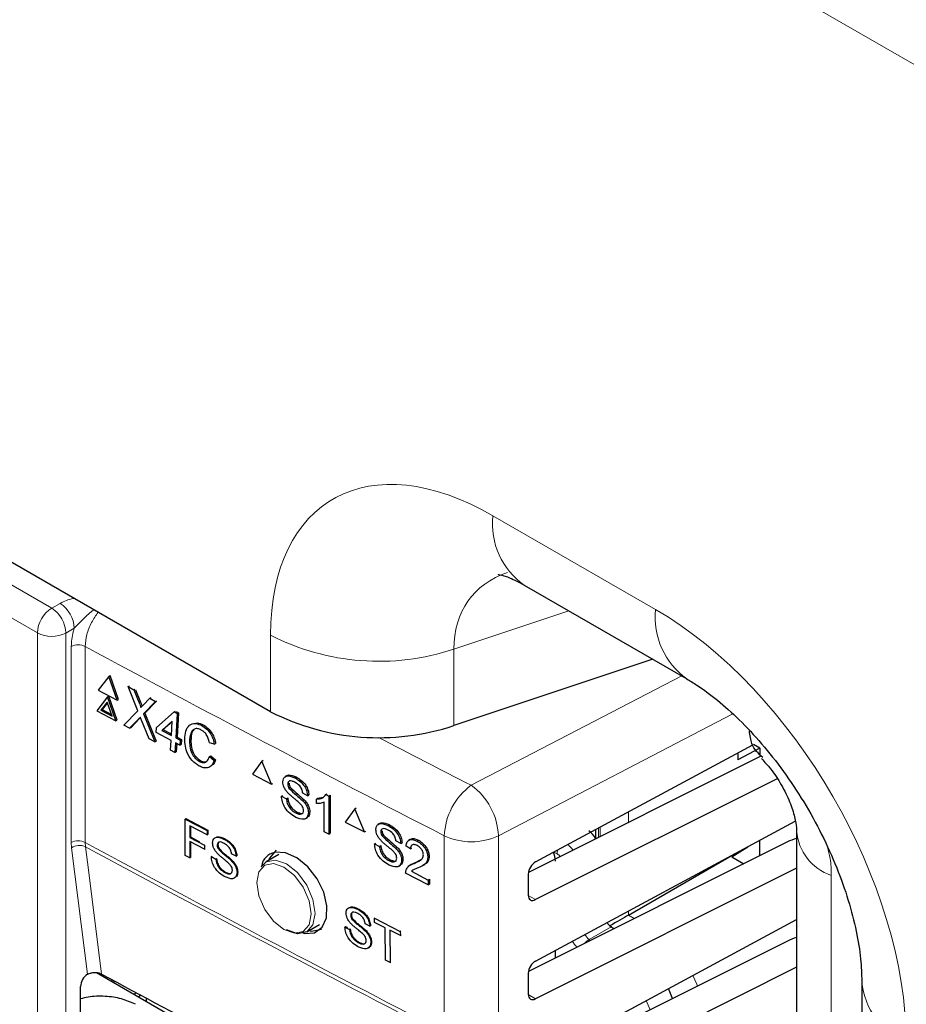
# Paper-space layout 'Blatt4' of a CAD drawing. Header units: millimetres. Extents: x 5 to 418, y 2 to 292.
# Tile 47 of 102: x 122.7 to 130, y 181.59 to 189.71. Entities that reach past the tile are written whole.
import ezdxf

# ---------------------------------------------------------------- set-up
doc = ezdxf.new("R2010")
doc.units = ezdxf.units.MM

psp = doc.layouts.new('Blatt4')

# ---------------------------------------------------------------- linework, layer by layer
at = {"color": 7, "linetype": 'Continuous', "lineweight": 18}
for p, q in [((137.6498, 184.959), (86.031, 214.7579)), ((115.5389, 189.1462), (122.9676, 184.8577)), ((122.8498, 184.6536), (115.4211, 188.942)), ((126.5996, 185.6189), (127.9381, 184.8462)), ((122.9676, 184.8577), (123.0372, 184.8965)), ((127.2251, 184.8349), (126.2783, 184.5194)), ((122.8498, 173.2671), (122.8498, 184.6536)), ((123.153, 184.6912), (123.0834, 184.6524)), ((123.0834, 184.6524), (123.0834, 173.2659)), ((124.7695, 184.0043), (124.7695, 184.634)), ((123.1279, 182.9262), (123.1279, 184.5411)), ((123.2427, 184.5416), (123.2427, 182.9267)), ((126.2783, 184.5194), (126.2783, 183.8896)), ((126.4218, 183.3975), (128.1547, 184.2983)), ((123.6876, 184.0764), (123.6989, 184.0823)), ((123.6829, 183.9436), (123.6942, 183.9495)), ((128.5745, 183.9854), (126.6448, 182.9823)), ((127.7159, 183.1784), (127.7159, 183.0927)), ((127.4698, 183.0458), (127.4698, 182.9695)), ((127.4822, 182.9757), (127.4822, 183.0525)), ((126.1999, 181.3668), (126.1999, 182.9817)), ((126.6448, 182.9823), (126.6448, 181.3674)), ((123.1306, 182.8825), (123.1279, 182.9262)), ((123.2622, 181.8408), (123.1306, 182.8825)), ((123.2427, 182.9267), (123.2449, 182.8917)), ((127.1285, 182.8327), (127.1024, 182.8478)), ((129.3852, 182.6558), (129.3852, 155.0558)), ((126.8905, 182.4907), (126.9514, 182.4555)), ((127.7159, 182.3618), (127.7159, 182.3281)), ((127.7159, 182.3281), (127.7641, 182.3003)), ((127.5725, 182.2311), (127.3916, 182.1275)), ((127.3916, 182.1275), (127.4015, 182.1187)), ((126.8905, 181.6742), (126.9514, 181.639))]:
    psp.add_line(p, q, dxfattribs=at)
at = {"color": 7, "linetype": 'Continuous', "lineweight": 25}
for p, q in [((124.7695, 184.0043), (113.5249, 190.4956)), ((126.8585, 185.0466), (128.197, 184.2739)), ((127.9168, 184.4357), (126.2783, 183.8896)), ((123.4377, 184.2953), (123.3501, 184.1815)), ((123.4377, 184.2953), (123.449, 184.3013)), ((123.5053, 184.0984), (123.4377, 184.2953)), ((123.5166, 184.1043), (123.449, 184.3013)), ((123.3501, 184.1815), (123.5053, 184.0984)), ((123.5961, 184.2105), (123.6071, 184.2163)), ((123.6759, 184.0125), (123.5961, 184.2105)), ((123.5961, 184.2105), (123.6438, 184.1849)), ((123.6438, 184.1849), (123.6548, 184.1907)), ((123.6438, 184.1849), (123.6876, 184.0764)), ((123.6582, 184.1832), (123.6989, 184.0823)), ((123.4268, 184.1258), (123.3393, 184.012)), ((123.4241, 184.0834), (123.3724, 184.0161)), ((123.4262, 184.0774), (123.3837, 184.0221)), ((123.4641, 183.967), (123.4241, 184.0834)), ((123.4268, 184.1258), (123.4381, 184.1317)), ((123.4945, 183.9288), (123.4268, 184.1258)), ((123.5058, 183.9348), (123.4381, 184.1317)), ((123.5053, 184.0984), (123.5166, 184.1043)), ((123.7205, 184.0587), (123.7747, 184.1148)), ((123.8231, 184.0889), (123.724, 183.9862)), ((123.83, 184.0904), (123.7353, 183.9921)), ((123.7747, 184.1148), (123.7855, 184.1206)), ((123.7747, 184.1148), (123.8231, 184.0889)), ((123.8231, 184.0889), (123.8339, 184.0946)), ((123.3393, 184.012), (123.4945, 183.9288)), ((123.3724, 184.0161), (123.3837, 184.0221)), ((123.3724, 184.0161), (123.4641, 183.967)), ((123.3837, 184.0221), (123.459, 183.9817)), ((123.5609, 183.8933), (123.6759, 184.0125)), ((123.724, 183.9862), (123.7353, 183.9921)), ((123.7353, 183.9921), (123.828, 183.7622)), ((123.8299, 183.8741), (123.976, 184.0027)), ((123.976, 184.0027), (123.9873, 184.0086)), ((123.976, 184.0027), (124.0013, 183.9892)), ((123.9935, 184.0053), (124.0126, 183.9951)), ((124.0126, 183.9951), (123.9998, 183.7952)), ((124.0013, 183.9892), (124.0126, 183.9951)), ((123.4945, 183.9288), (123.5058, 183.9348)), ((123.6829, 183.9436), (123.6092, 183.8674)), ((123.6942, 183.9495), (123.6205, 183.8733)), ((123.6992, 183.9548), (123.6942, 183.9495)), ((123.7689, 183.7819), (123.7078, 183.9333)), ((123.724, 183.9862), (123.8167, 183.7563)), ((123.9599, 183.9255), (123.8744, 183.8503)), ((123.9596, 183.9213), (123.8857, 183.8562)), ((123.9524, 183.8085), (123.9599, 183.9255)), ((124.0013, 183.9892), (123.9885, 183.7892)), ((123.6092, 183.8674), (123.5609, 183.8933)), ((123.6092, 183.8674), (123.6205, 183.8733)), ((123.8273, 183.8325), (123.8299, 183.8741)), ((123.9498, 183.7668), (123.8273, 183.8325)), ((123.8744, 183.8503), (123.8857, 183.8562)), ((123.8744, 183.8503), (123.9524, 183.8085)), ((123.8857, 183.8562), (123.9532, 183.8201)), ((124.2033, 183.8896), (124.2146, 183.8955)), ((123.8167, 183.7563), (123.7689, 183.7819)), ((123.8167, 183.7563), (123.828, 183.7622)), ((123.9447, 183.6877), (123.9498, 183.7668)), ((123.9858, 183.7476), (123.9807, 183.6684)), ((124.0218, 183.7283), (123.9858, 183.7476)), ((123.9885, 183.7892), (123.9998, 183.7952)), ((123.9885, 183.7892), (124.0245, 183.7699)), ((123.9998, 183.7952), (124.0358, 183.7759)), ((124.0245, 183.7699), (124.0218, 183.7283)), ((124.0245, 183.7699), (124.0358, 183.7759)), ((124.0358, 183.7759), (124.0331, 183.7342)), ((124.103, 183.7737), (124.1143, 183.7796)), ((124.3056, 183.7371), (124.2653, 183.7485)), ((123.9807, 183.6684), (123.9447, 183.6877)), ((123.9807, 183.6684), (123.992, 183.6743)), ((123.9964, 183.7419), (123.992, 183.6743)), ((124.0218, 183.7283), (124.0331, 183.7342)), ((124.3056, 183.7371), (124.3169, 183.7431)), ((126.9514, 182.7664), (128.7407, 183.7307)), ((128.7971, 183.7032), (128.6173, 183.6065)), ((128.7971, 183.7032), (128.7452, 183.7331)), ((128.7971, 183.7032), (128.7971, 183.634)), ((124.1815, 183.5954), (124.1928, 183.6013)), ((124.2655, 183.6345), (124.2768, 183.6405)), ((124.2655, 183.6345), (124.3044, 183.6026)), ((124.2768, 183.6405), (124.3157, 183.6086)), ((124.3044, 183.6026), (124.3157, 183.6086)), ((124.6976, 183.5977), (124.6193, 183.4892)), ((124.6976, 183.5977), (124.7087, 183.6048)), ((124.7759, 183.4069), (124.6976, 183.5977)), ((128.8113, 183.6411), (126.8916, 182.68)), ((128.6173, 183.6642), (128.6173, 183.6065)), ((124.6193, 183.4892), (124.7759, 183.4069)), ((124.9009, 183.4768), (124.8886, 183.469)), ((124.9687, 183.4593), (124.9795, 183.4662)), ((128.9404, 183.4513), (126.9514, 182.4555)), ((124.7759, 183.4069), (124.7868, 183.4139)), ((124.9102, 183.4072), (124.9211, 183.4141)), ((124.9204, 183.3742), (124.9313, 183.3811)), ((124.8594, 183.3081), (124.8702, 183.315)), ((124.8594, 183.3081), (124.8993, 183.2871)), ((124.8993, 183.2871), (124.9102, 183.294)), ((125.0319, 183.2736), (125.0428, 183.2805)), ((125.0738, 183.3118), (125.0338, 183.3328)), ((125.0738, 183.3118), (125.0847, 183.3187)), ((125.1465, 183.2836), (125.1575, 183.2906)), ((125.1465, 183.2466), (125.1465, 183.2836)), ((125.1577, 183.2907), (125.2028, 183.301)), ((125.2248, 183.3207), (125.236, 183.3278)), ((125.2248, 183.3207), (125.2482, 183.3084)), ((125.2482, 183.3084), (125.2594, 183.3155)), ((125.2482, 183.3084), (125.2482, 182.9954)), ((125.2594, 183.3155), (125.2594, 183.0025)), ((125.081, 183.1721), (125.092, 183.179)), ((125.2119, 183.0145), (125.2119, 183.2584)), ((125.4628, 183.2038), (125.3841, 183.0949)), ((125.4628, 183.2038), (125.4738, 183.2108)), ((125.5416, 183.0133), (125.4628, 183.2038)), ((124.0669, 183.1195), (124.0725, 183.123)), ((124.0675, 182.8199), (124.0669, 183.1195)), ((124.0669, 183.1195), (124.2468, 183.0243)), ((124.0725, 183.123), (124.2524, 183.0279)), ((124.9763, 183.1704), (124.9872, 183.1773)), ((125.0582, 183.1234), (125.0705, 183.1312)), ((126.9514, 181.9498), (129.0896, 183.1022)), ((124.2469, 182.9897), (124.105, 183.0648)), ((124.105, 183.0648), (124.1052, 182.9688)), ((124.1107, 183.0618), (124.1109, 182.9723)), ((124.2468, 183.0243), (124.2524, 183.0279)), ((124.2468, 183.0243), (124.2469, 182.9897)), ((124.2524, 183.0279), (124.2525, 182.9933)), ((125.3841, 183.0949), (125.5416, 183.0133)), ((125.5416, 183.0133), (125.5524, 183.0202)), ((125.6669, 183.0835), (125.6548, 183.0757)), ((125.6767, 183.014), (125.6874, 183.0209)), ((125.7355, 183.0664), (125.7462, 183.0733)), ((127.4454, 183.0326), (127.4454, 182.9593)), ((129.1002, 183.0181), (129.1002, 155.4181)), ((124.1052, 182.9688), (124.1109, 182.9723)), ((124.1052, 182.9688), (124.2263, 182.9047)), ((124.1109, 182.9723), (124.1848, 182.9332)), ((124.2469, 182.9897), (124.2525, 182.9933)), ((124.3855, 182.9548), (124.3911, 182.9584)), ((125.2482, 182.9954), (125.2119, 183.0145)), ((125.2482, 182.9954), (125.2594, 183.0025)), ((125.6869, 182.9811), (125.6976, 182.988)), ((125.8412, 182.9192), (125.801, 182.9401)), ((125.9181, 182.952), (125.9058, 182.9442)), ((125.9764, 182.9373), (125.9874, 182.9444)), ((128.7971, 182.8175), (128.7971, 182.9446)), ((124.2264, 182.8702), (124.1053, 182.9342)), ((124.1053, 182.9342), (124.1056, 182.7998)), ((124.1109, 182.9312), (124.1112, 182.8033)), ((124.2263, 182.9047), (124.2319, 182.9082)), ((124.2263, 182.9047), (124.2264, 182.8702)), ((124.2264, 182.8702), (124.232, 182.8737)), ((124.33, 182.905), (124.3356, 182.9085)), ((124.3398, 182.8734), (124.3453, 182.8769)), ((125.6255, 182.9147), (125.6363, 182.9216)), ((125.6255, 182.9147), (125.6657, 182.8939)), ((125.6657, 182.8939), (125.6765, 182.9008)), ((125.799, 182.8809), (125.8098, 182.8878)), ((125.8412, 182.9192), (125.8519, 182.9261)), ((125.9216, 182.8735), (125.885, 182.8965)), ((125.9216, 182.8735), (125.9325, 182.8805)), ((129.024, 182.931), (126.8916, 181.8635)), ((128.5656, 182.8091), (128.6997, 182.892)), ((124.1056, 182.7998), (124.0675, 182.8199)), ((124.1056, 182.7998), (124.1112, 182.8033)), ((124.2818, 182.8102), (124.2874, 182.8136)), ((124.2818, 182.8102), (124.3199, 182.79)), ((124.3199, 182.79), (124.3254, 182.7935)), ((124.446, 182.7771), (124.4516, 182.7806)), ((124.4858, 182.8136), (124.4477, 182.8337)), ((124.4858, 182.8136), (124.4914, 182.8171)), ((124.8377, 182.8273), (124.7337, 182.7673)), ((125.7432, 182.7775), (125.7539, 182.7843)), ((125.8485, 182.7796), (125.8593, 182.7865)), ((125.9621, 182.7618), (126.0105, 182.7862)), ((126.0642, 182.8054), (126.0753, 182.8126)), ((127.7159, 182.3281), (128.5954, 182.8358)), ((128.5656, 182.8091), (128.6654, 182.7515)), ((124.6915, 182.7253), (124.7337, 182.7673)), ((125.8257, 182.7309), (125.8378, 182.7387)), ((125.9276, 182.7457), (125.9154, 182.7379)), ((125.9283, 182.6894), (125.9392, 182.6964)), ((125.951, 182.7546), (125.9619, 182.7616)), ((126.0271, 182.7385), (126.0395, 182.7465)), ((129.1002, 182.7148), (126.9514, 181.639)), ((124.3934, 182.6783), (124.3989, 182.6817)), ((124.493, 182.6799), (124.4986, 182.6834)), ((126.0678, 182.5769), (125.8814, 182.6736)), ((125.9283, 182.6894), (126.0678, 182.6171)), ((126.0678, 182.6171), (126.079, 182.6242)), ((126.0678, 182.6171), (126.0678, 182.5769)), ((126.079, 182.6242), (126.079, 182.5841)), ((126.8905, 182.6667), (126.8905, 182.4919)), ((126.0678, 182.5769), (126.079, 182.5841)), ((125.4849, 182.3769), (125.4904, 182.3805)), ((125.4295, 182.3259), (125.435, 182.3295)), ((125.4395, 182.2944), (125.4451, 182.298)), ((125.6244, 182.3021), (125.6299, 182.3056)), ((125.6247, 182.2674), (125.6244, 182.3021)), ((125.6244, 182.3021), (125.8376, 182.1937)), ((127.0419, 181.182), (129.1002, 182.2914)), ((125.067, 182.1899), (125.171, 182.25)), ((125.3817, 182.2299), (125.3873, 182.2335)), ((125.3817, 182.2299), (125.4201, 182.2104)), ((125.3873, 182.2335), (125.4034, 182.2253)), ((125.4201, 182.2104), (125.4257, 182.2139)), ((125.5868, 182.2369), (125.5484, 182.2564)), ((125.5868, 182.2369), (125.5922, 182.2404)), ((125.7121, 182.223), (125.6247, 182.2674)), ((125.7147, 181.9571), (125.7121, 182.223)), ((127.5918, 182.214), (127.5725, 182.2311)), ((125.5471, 182.1995), (125.5525, 182.203)), ((125.8379, 182.159), (125.7505, 182.2035)), ((125.7505, 182.2035), (125.7531, 181.9375)), ((125.8376, 182.1937), (125.8431, 182.1973)), ((125.8376, 182.1937), (125.8379, 182.159)), ((125.8379, 182.159), (125.8435, 182.1626)), ((125.4949, 182.0995), (125.5003, 182.103)), ((125.595, 182.1028), (125.6004, 182.1062)), ((129.024, 182.1145), (126.9818, 181.0921)), ((127.1139, 181.9748), (127.1139, 182.0374)), ((125.7531, 181.9375), (125.7147, 181.9571)), ((125.7531, 181.9375), (125.7584, 181.9409)), ((129.1002, 181.8982), (127.0638, 180.8787)), ((123.2622, 181.8408), (123.2643, 181.842)), ((123.3373, 181.8542), (125.3943, 180.6666)), ((126.8905, 181.8501), (126.8905, 181.6754)), ((123.2054, 181.4667), (123.2054, 181.7412)), ((123.4635, 181.7963), (123.4635, 181.7813)), ((123.4893, 181.7824), (123.4755, 181.7744)), ((128.0781, 181.6409), (128.0447, 181.7225)), ((129.6372, 181.7826), (129.6372, 141.0044)), ((123.6662, 181.6872), (123.6463, 181.6757)), ((123.7029, 181.6676), (123.6817, 181.6553)), ((123.7463, 181.6442), (123.7463, 181.618))]:
    psp.add_line(p, q, dxfattribs=at)
at = {"color": 7, "linetype": 'Continuous', "lineweight": 18, "flags": 128}
for points in [[(123.2449, 182.8917), (123.2608, 182.7657), (123.3245, 182.2617), (123.3774, 181.8427)], [(124.7337, 182.7673), (124.7337, 182.7673), (124.8102, 182.7822), (124.9004, 182.7508), (124.9906, 182.678), (125.0671, 182.5749), (125.1181, 182.4571), (125.1361, 182.3426), (125.1181, 182.2488), (125.0671, 182.1899), (125.067, 182.1899)], [(124.8796, 182.2088), (124.9651, 182.1791), (125.0375, 182.1932), (125.0859, 182.2489), (125.1029, 182.3377), (125.0859, 182.4462), (125.0375, 182.5578), (124.9651, 182.6555), (124.8796, 182.7245), (124.7942, 182.7542), (124.7217, 182.7401), (124.6733, 182.6844), (124.6563, 182.5955), (124.6733, 182.4871), (124.7217, 182.3755), (124.7942, 182.2777), (124.8796, 182.2088)], [(128.2472, 181.8316), (128.2781, 181.7602), (128.2842, 181.7441)], [(127.8621, 181.6241), (127.8623, 181.6236), (127.8938, 181.5487)]]:
    psp.add_lwpolyline(points, dxfattribs=at)
at = {"color": 7, "linetype": 'Continuous', "lineweight": 25, "flags": 128}
for points in [[(124.8146, 182.8621), (124.7594, 182.7973), (124.7518, 182.7778)], [(125.0344, 182.1808), (125.051, 182.1753), (125.1323, 182.183), (125.1939, 182.2277), (125.2288, 182.3045), (125.2331, 182.4046), (125.2065, 182.5166), (125.152, 182.628), (125.0756, 182.7264), (124.9859, 182.8008), (124.8931, 182.8426), (124.8077, 182.847), (124.7624, 182.8304), (124.7624, 182.8304)], [(125.067, 182.1899), (124.9906, 182.1751), (124.9004, 182.2064)], [(125.0851, 182.2004), (125.1059, 182.1972), (125.1895, 182.2126)]]:
    psp.add_lwpolyline(points, dxfattribs=at)
at = {"color": 7, "linetype": 'Continuous', "lineweight": 18}
for centre, radius, start, end in [((127.2121, 185.5513), 0.6162, 173.70115, 234.98667), ((122.8931, 184.6799), 0.2601, 2.47917, 56.36113), ((123.1056, 184.6419), 0.2561, 122.60548, 177.39452), ((122.8235, 184.6411), 0.2601, 2.47917, 56.36113), ((128.5639, 184.7846), 0.6289, 174.38057, 234.29103), ((122.9677, 184.8817), 0.2568, 242.65648, 296.76622), ((125.6609, 186.3789), 1.9594, 242.93848, 288.36912), ((123.1858, 184.4258), 0.129, 63.83681, 116.67785), ((203.0337, 332.2199), 167.8555, 241.61753, 242.758763), ((204.0407, 334.1416), 169.5538, 242.465364, 242.755822), ((126.7392, 182.961), 0.5397, 126.02613, 177.80151), ((126.1079, 182.9614), 0.5373, 2.23124, 54.25968), ((129.5225, 183.0566), 0.4237, 184.62581, 251.0876), ((123.1858, 182.8108), 0.129, 63.83681, 116.67785), ((126.4217, 183.4527), 0.5206, 244.78001, 295.37506), ((123.1959, 182.7862), 0.1164, 65.09333, 124.13725), ((203.0337, 330.605), 167.8555, 241.61753, 242.758763), ((203.0344, 330.5676), 167.8527, 241.617584, 242.758763), ((127.2352, 182.8307), 0.1067, 161.38518, 178.93309), ((127.4837, 181.979), 0.1748, 121.81284, 138.8732), ((130.2551, 181.8399), 0.6209, 185.63842, 246.0772)]:
    psp.add_arc(centre, radius, start, end, dxfattribs=at)
at = {"color": 7, "linetype": 'Continuous', "lineweight": 25}
psp.add_arc((125.6609, 185.7491), 1.9594, 242.93848, 288.36912, dxfattribs=at)
at = {"color": 7, "linetype": 'Continuous', "lineweight": 18}
for centre, major_axis, ratio, start_param, end_param in [((126.5996, 183.5775), (-1.338, 2.1652), 0.576692, 5.463246, 7.034042), ((127.4835, 184.0878), (1.0646, -0.8595), 0.656989, 2.745575, 3.629285), ((127.9381, 182.4646), (-1.4622, 2.526), 0.577381, 3.925701, 5.496497), ((127.1874, 182.7987), (-0.0833, 0.1443), 0.567307, 4.837246, 5.22071), ((127.1285, 182.7647), (-0.0417, 0.0722), 0.577557, 5.050987, 5.497716), ((127.4231, 182.242), (-0.0836, 0.1442), 0.586553, 1.75425, 2.093184), ((127.3642, 182.208), (-0.125, 0.2165), 0.577517, 1.679818, 1.933112)]:
    psp.add_ellipse(centre, major_axis=major_axis, ratio=ratio, start_param=start_param, end_param=end_param, dxfattribs=at)
at = {"color": 7, "linetype": 'Continuous', "lineweight": 25}
for centre, major_axis, ratio, start_param, end_param in [((127.3673, 182.9025), (-0.0833, 0.1443), 0.577557, 4.773147, 5.313731), ((129.247, 182.7883), (0.3333, -0.005), 0.567125, 2.035405, 2.312261), ((126.996, 182.84), (-0.0833, 0.1443), 0.577557, 3.927224, 4.460624), ((126.9525, 182.6989), (0.0451, 0.0701), 0.606761, 0.83184, 2.385183), ((126.9525, 182.5241), (0.0451, 0.0701), 0.606761, 2.385183, 3.938526), ((127.6001, 182.2612), (0.1667, 0.0962), 0.00007, 0.802811, 1.79442), ((127.603, 182.345), (-0.0833, 0.1443), 0.577517, 1.788429, 2.094297), ((129.247, 181.9717), (0.3333, -0.005), 0.567125, 2.035405, 2.312261), ((126.9525, 181.8824), (0.0451, 0.0701), 0.606761, 0.83184, 2.385183), ((123.2653, 181.7746), (0.0428, 0.0715), 0.587369, 0.847258, 2.36515), ((237.4153, 254.5464), (166.8622, 2.5676), 0.587275, 3.950946, 3.967413), ((126.9525, 181.7076), (0.0451, 0.0701), 0.606761, 2.385183, 3.938526)]:
    psp.add_ellipse(centre, major_axis=major_axis, ratio=ratio, start_param=start_param, end_param=end_param, dxfattribs=at)
for points, knots in [([(126.6442, 185.1361), (126.643, 185.1362), (126.639, 185.1364), (126.6841, 185.1282), (126.7632, 185.0985), (126.831, 185.0615), (126.8585, 185.0466)], [0, 0, 0, 0, 0.148603, 0.472866, 0.786514, 1, 1, 1, 1]), ([(128.197, 184.2739), (128.2243, 184.2575), (128.3027, 184.2103), (128.4483, 184.1031), (128.6296, 183.9412), (128.8145, 183.7435), (128.9945, 183.5151), (129.1621, 183.2625), (129.3106, 182.994), (129.4344, 182.7195), (129.5299, 182.4491), (129.595, 182.1946), (129.6315, 181.9656), (129.6353, 181.8424), (129.6372, 181.7826)], [0, 0, 0, 0, 0.044211, 0.127254, 0.212002, 0.298736, 0.387079, 0.476516, 0.566479, 0.656332, 0.745382, 0.833118, 0.919136, 1, 1, 1, 1]), ([(123.6876, 184.0764), (123.6904, 184.0692), (123.6943, 184.0591), (123.6991, 184.046), (123.6998, 184.0404), (123.7002, 184.0376)], [0, 0, 0, 0, 0.561277, 0.781763, 1, 1, 1, 1]), ([(123.6989, 184.0823), (123.7017, 184.0751), (123.7055, 184.0651), (123.7099, 184.0536), (123.7105, 184.0496), (123.7106, 184.0484)], [0, 0, 0, 0, 0.642738, 0.895224, 1, 1, 1, 1]), ([(123.7002, 184.0376), (123.704, 184.0415), (123.7108, 184.0486), (123.7175, 184.0556), (123.7205, 184.0587)], [0, 0, 0, 0, 0.56, 1, 1, 1, 1]), ([(123.6975, 183.9588), (123.6948, 183.956), (123.6899, 183.951), (123.685, 183.9458), (123.6829, 183.9436)], [0, 0, 0, 0, 0.560002, 1, 1, 1, 1]), ([(123.7078, 183.9333), (123.7059, 183.9381), (123.7025, 183.9466), (123.699, 183.9551), (123.6975, 183.9588)], [0, 0, 0, 0, 0.56, 1, 1, 1, 1]), ([(124.142, 183.9079), (124.1503, 183.9099), (124.1724, 183.9153), (124.1983, 183.9031), (124.2146, 183.8955)], [0, 0, 0, 0, 0.372035, 1, 1, 1, 1]), ([(124.0633, 183.7947), (124.0664, 183.8173), (124.0724, 183.8625), (124.1074, 183.9032), (124.1553, 183.91), (124.1873, 183.8964), (124.2033, 183.8896)], [0, 0, 0, 0, 0.280492, 0.55957, 0.779615, 1, 1, 1, 1]), ([(124.199, 183.8531), (124.189, 183.8576), (124.1691, 183.8667), (124.1414, 183.8634), (124.1116, 183.8381), (124.1065, 183.8002), (124.103, 183.7737)], [0, 0, 0, 0, 0.187223, 0.373906, 0.560736, 1, 1, 1, 1]), ([(124.136, 183.8522), (124.1353, 183.8515), (124.1185, 183.8381), (124.1163, 183.8082), (124.1143, 183.7796)], [0, 0, 0, 0, 0.04544, 1, 1, 1, 1]), ([(124.2653, 183.7485), (124.2629, 183.7603), (124.258, 183.7838), (124.242, 183.8162), (124.2207, 183.8399), (124.2063, 183.8487), (124.199, 183.8531)], [0, 0, 0, 0, 0.2805533, 0.5597389, 0.7796538, 1, 1, 1, 1]), ([(124.2033, 183.8896), (124.217, 183.881), (124.2444, 183.864), (124.2766, 183.8224), (124.2971, 183.7782), (124.3028, 183.7508), (124.3056, 183.7371)], [0, 0, 0, 0, 0.280081, 0.559449, 0.779549, 1, 1, 1, 1]), ([(124.2146, 183.8955), (124.2283, 183.887), (124.2557, 183.8699), (124.2879, 183.8283), (124.3084, 183.7842), (124.3141, 183.7568), (124.3169, 183.7431)], [0, 0, 0, 0, 0.280081, 0.559449, 0.779549, 1, 1, 1, 1]), ([(128.8226, 183.6269), (128.7867, 183.6589), (128.7288, 183.7106), (128.7167, 183.8097), (128.712, 183.8474)], [0, 0, 0, 0, 0.619284, 1, 1, 1, 1]), ([(124.1828, 183.5559), (124.1618, 183.5689), (124.1201, 183.595), (124.0789, 183.6681), (124.0632, 183.7364), (124.0633, 183.7753), (124.0633, 183.7947)], [0, 0, 0, 0, 0.279955, 0.558088, 0.778912, 1, 1, 1, 1]), ([(124.103, 183.7737), (124.1026, 183.7558), (124.102, 183.7202), (124.1154, 183.6647), (124.1462, 183.6192), (124.1697, 183.6033), (124.1815, 183.5954)], [0, 0, 0, 0, 0.281245, 0.5607156, 0.780138, 1, 1, 1, 1]), ([(124.1143, 183.7796), (124.1139, 183.7617), (124.1133, 183.7261), (124.1267, 183.6706), (124.1575, 183.6252), (124.181, 183.6093), (124.1928, 183.6013)], [0, 0, 0, 0, 0.281245, 0.560716, 0.780138, 1, 1, 1, 1]), ([(124.1815, 183.5954), (124.1923, 183.5908), (124.2141, 183.5816), (124.2487, 183.5916), (124.2591, 183.6183), (124.2655, 183.6345)], [0, 0, 0, 0, 0.280711, 0.560905, 1, 1, 1, 1]), ([(124.3044, 183.6026), (124.2987, 183.5885), (124.2873, 183.5602), (124.2553, 183.5398), (124.2185, 183.5396), (124.1947, 183.5504), (124.1828, 183.5559)], [0, 0, 0, 0, 0.280256, 0.559546, 0.779589, 1, 1, 1, 1]), ([(124.1928, 183.6013), (124.2039, 183.5963), (124.2239, 183.5873), (124.2399, 183.5943), (124.2471, 183.5975)], [0, 0, 0, 0, 0.553095, 1, 1, 1, 1]), ([(124.3157, 183.6086), (124.3109, 183.593), (124.3054, 183.575), (124.2923, 183.5673), (124.2905, 183.5662)], [0, 0, 0, 0, 0.865837, 1, 1, 1, 1]), ([(128.8114, 183.6173), (128.8368, 183.5899), (128.8954, 183.5264), (128.9777, 183.4012), (129.0467, 183.2611), (129.0862, 183.1379), (129.1, 183.0518), (129.0993, 183.0311), (129.099, 183.0236)], [0, 0, 0, 0, 0.1454225, 0.3363178, 0.535999, 0.7283187, 0.9006345, 1, 1, 1, 1]), ([(124.8703, 183.4253), (124.8712, 183.4345), (124.8731, 183.4527), (124.8872, 183.4706), (124.9179, 183.4806), (124.9478, 183.4681), (124.9687, 183.4593)], [0, 0, 0, 0, 0.187029, 0.374124, 0.56114, 1, 1, 1, 1]), ([(124.9121, 183.3357), (124.9057, 183.343), (124.893, 183.3577), (124.8748, 183.3892), (124.872, 183.4117), (124.8703, 183.4253)], [0, 0, 0, 0, 0.281445, 0.562273, 1, 1, 1, 1]), ([(124.9015, 183.4765), (124.9075, 183.4792), (124.9291, 183.4888), (124.9586, 183.4758), (124.9799, 183.4664)], [0, 0, 0, 0, 0.279492, 1, 1, 1, 1]), ([(124.9703, 183.4224), (124.9625, 183.4261), (124.9472, 183.4336), (124.9267, 183.4356), (124.9127, 183.426), (124.9111, 183.4134), (124.9102, 183.4072)], [0, 0, 0, 0, 0.2812903, 0.5608202, 0.7806803, 1, 1, 1, 1]), ([(124.9687, 183.4593), (124.9827, 183.451), (125.0107, 183.4343), (125.047, 183.3955), (125.0692, 183.3506), (125.0723, 183.3247), (125.0738, 183.3118)], [0, 0, 0, 0, 0.280797, 0.560151, 0.779877, 1, 1, 1, 1]), ([(125.0338, 183.3328), (125.0323, 183.3429), (125.0292, 183.3632), (125.0064, 183.4008), (124.984, 183.4142), (124.9703, 183.4224)], [0, 0, 0, 0, 0.281097, 0.560287, 1, 1, 1, 1]), ([(124.9799, 183.4664), (124.9939, 183.4581), (125.022, 183.4414), (125.0582, 183.4027), (125.0804, 183.3577), (125.0835, 183.3318), (125.085, 183.3189)], [0, 0, 0, 0, 0.280797, 0.560151, 0.779877, 1, 1, 1, 1]), ([(124.9102, 183.4072), (124.9107, 183.4011), (124.9116, 183.3902), (124.9177, 183.3791), (124.9204, 183.3742)], [0, 0, 0, 0, 0.559617, 1, 1, 1, 1]), ([(124.9204, 183.3742), (124.9409, 183.3548), (124.9776, 183.3201), (125.0153, 183.2878), (125.0319, 183.2736)], [0, 0, 0, 0, 0.558382, 1, 1, 1, 1]), ([(124.9215, 183.4143), (124.9219, 183.4082), (124.9228, 183.3973), (124.9289, 183.3862), (124.9316, 183.3813)], [0, 0, 0, 0, 0.559617, 1, 1, 1, 1]), ([(124.9316, 183.3813), (124.9521, 183.3619), (124.9888, 183.3272), (125.0265, 183.295), (125.0431, 183.2807)], [0, 0, 0, 0, 0.5583825, 1, 1, 1, 1]), ([(124.9781, 183.1333), (124.9616, 183.1429), (124.9286, 183.1621), (124.8872, 183.2101), (124.8638, 183.263), (124.8608, 183.293), (124.8594, 183.3081)], [0, 0, 0, 0, 0.280814, 0.559563, 0.77962, 1, 1, 1, 1]), ([(124.8993, 183.2871), (124.9009, 183.2743), (124.9042, 183.2488), (124.9252, 183.2118), (124.9509, 183.1857), (124.9679, 183.1755), (124.9763, 183.1704)], [0, 0, 0, 0, 0.280632, 0.558674, 0.779197, 1, 1, 1, 1]), ([(124.9106, 183.2942), (124.9122, 183.2814), (124.9154, 183.2559), (124.9364, 183.2189), (124.9621, 183.1928), (124.9791, 183.1826), (124.9876, 183.1775)], [0, 0, 0, 0, 0.280632, 0.5586744, 0.7791973, 1, 1, 1, 1]), ([(125.0109, 183.2491), (124.9997, 183.2589), (124.9812, 183.2752), (124.9551, 183.2962), (124.9331, 183.3147), (124.9191, 183.3287), (124.9121, 183.3357)], [0, 0, 0, 0, 0.339939, 0.560025, 0.780082, 1, 1, 1, 1]), ([(125.0319, 183.2736), (125.0394, 183.2655), (125.0544, 183.2492), (125.0706, 183.2214), (125.0797, 183.1946), (125.0806, 183.1796), (125.081, 183.1721)], [0, 0, 0, 0, 0.280371, 0.559909, 0.779859, 1, 1, 1, 1]), ([(125.0431, 183.2807), (125.0506, 183.2726), (125.0656, 183.2563), (125.0818, 183.2285), (125.0909, 183.2018), (125.0918, 183.1867), (125.0923, 183.1792)], [0, 0, 0, 0, 0.280371, 0.559909, 0.779859, 1, 1, 1, 1]), ([(125.1465, 183.2836), (125.1641, 183.2854), (125.1957, 183.2885), (125.2159, 183.3108), (125.2248, 183.3207)], [0, 0, 0, 0, 0.560427, 1, 1, 1, 1]), ([(124.9763, 183.1704), (124.9848, 183.1665), (125.0018, 183.1588), (125.0237, 183.1587), (125.0382, 183.1704), (125.0401, 183.1841), (125.0411, 183.191)], [0, 0, 0, 0, 0.280917, 0.560813, 0.780502, 1, 1, 1, 1]), ([(125.0411, 183.191), (125.0406, 183.1966), (125.0397, 183.2079), (125.0293, 183.2298), (125.0179, 183.2418), (125.0109, 183.2491)], [0, 0, 0, 0, 0.280089, 0.55997, 1, 1, 1, 1]), ([(125.0923, 183.1792), (125.0907, 183.1641), (125.0885, 183.1426), (125.0734, 183.1363), (125.069, 183.1344)], [0, 0, 0, 0, 0.704788, 1, 1, 1, 1]), ([(125.2119, 183.2584), (125.2006, 183.254), (125.1806, 183.2461), (125.1569, 183.2464), (125.1465, 183.2466)], [0, 0, 0, 0, 0.5596859, 1, 1, 1, 1]), ([(125.081, 183.1721), (125.0788, 183.158), (125.0742, 183.1299), (125.0358, 183.1103), (125, 183.1246), (124.9781, 183.1333)], [0, 0, 0, 0, 0.279942, 0.56008, 1, 1, 1, 1]), ([(124.9876, 183.1775), (124.9959, 183.1738), (125.0126, 183.1664), (125.0317, 183.1643), (125.0379, 183.1704), (125.039, 183.1716)], [0, 0, 0, 0, 0.4490788, 0.8965244, 1, 1, 1, 1]), ([(125.6365, 183.032), (125.6374, 183.0412), (125.6393, 183.0595), (125.6536, 183.0774), (125.6844, 183.0875), (125.7144, 183.0751), (125.7355, 183.0664)], [0, 0, 0, 0, 0.1870287, 0.3741238, 0.5611402, 1, 1, 1, 1]), ([(125.6786, 182.9425), (125.6722, 182.9498), (125.6594, 182.9644), (125.641, 182.9959), (125.6382, 183.0184), (125.6365, 183.032)], [0, 0, 0, 0, 0.281445, 0.562273, 1, 1, 1, 1]), ([(125.6676, 183.0833), (125.6737, 183.086), (125.6955, 183.0957), (125.7252, 183.0828), (125.7466, 183.0735)], [0, 0, 0, 0, 0.281316, 1, 1, 1, 1]), ([(125.7371, 183.0294), (125.7293, 183.0331), (125.7138, 183.0406), (125.6932, 183.0425), (125.6792, 183.0328), (125.6775, 183.0203), (125.6767, 183.014)], [0, 0, 0, 0, 0.28129, 0.56082, 0.78068, 1, 1, 1, 1]), ([(125.6878, 183.0212), (125.6883, 183.0151), (125.6892, 183.0042), (125.6953, 182.9931), (125.6981, 182.9882)], [0, 0, 0, 0, 0.559617, 1, 1, 1, 1]), ([(125.7355, 183.0664), (125.7496, 183.0581), (125.7778, 183.0415), (125.8143, 183.0029), (125.8366, 182.9581), (125.8397, 182.9322), (125.8412, 182.9192)], [0, 0, 0, 0, 0.280797, 0.560151, 0.779877, 1, 1, 1, 1]), ([(125.801, 182.9401), (125.7994, 182.9502), (125.7964, 182.9705), (125.7734, 183.008), (125.7508, 183.0213), (125.7371, 183.0294)], [0, 0, 0, 0, 0.281097, 0.560287, 1, 1, 1, 1]), ([(125.7466, 183.0735), (125.7607, 183.0652), (125.7889, 183.0487), (125.8254, 183.01), (125.8477, 182.9652), (125.8508, 182.9393), (125.8523, 182.9264)], [0, 0, 0, 0, 0.280797, 0.560151, 0.779877, 1, 1, 1, 1]), ([(124.292, 182.9223), (124.2929, 182.9311), (124.2946, 182.9486), (124.308, 182.9657), (124.3372, 182.9752), (124.3656, 182.9632), (124.3855, 182.9548)], [0, 0, 0, 0, 0.187029, 0.374124, 0.56114, 1, 1, 1, 1]), ([(124.3242, 182.9707), (124.3275, 182.972), (124.3458, 182.9795), (124.3707, 182.9679), (124.3911, 182.9584)], [0, 0, 0, 0, 0.180423, 1, 1, 1, 1]), ([(124.3855, 182.9548), (124.3989, 182.9468), (124.4256, 182.9308), (124.4601, 182.8937), (124.4813, 182.8507), (124.4843, 182.826), (124.4858, 182.8136)], [0, 0, 0, 0, 0.280797, 0.560151, 0.779877, 1, 1, 1, 1]), ([(124.3911, 182.9584), (124.4045, 182.9503), (124.4312, 182.9344), (124.4658, 182.8973), (124.487, 182.8543), (124.4899, 182.8295), (124.4914, 182.8171)], [0, 0, 0, 0, 0.280797, 0.560151, 0.779877, 1, 1, 1, 1]), ([(125.6767, 183.014), (125.6772, 183.0079), (125.6781, 182.9971), (125.6842, 182.986), (125.6869, 182.9811)], [0, 0, 0, 0, 0.5596169, 1, 1, 1, 1]), ([(125.7779, 182.8563), (125.7666, 182.8661), (125.7481, 182.8823), (125.7218, 182.9032), (125.6997, 182.9216), (125.6856, 182.9356), (125.6786, 182.9425)], [0, 0, 0, 0, 0.3399393, 0.5600249, 0.7800825, 1, 1, 1, 1]), ([(125.6869, 182.9811), (125.7075, 182.9618), (125.7445, 182.9272), (125.7823, 182.8951), (125.799, 182.8809)], [0, 0, 0, 0, 0.5583825, 1, 1, 1, 1]), ([(125.6981, 182.9882), (125.7187, 182.9689), (125.7556, 182.9343), (125.7935, 182.9022), (125.8102, 182.8881)], [0, 0, 0, 0, 0.558382, 1, 1, 1, 1]), ([(125.885, 182.8965), (125.8872, 182.9093), (125.8914, 182.9348), (125.9159, 182.9528), (125.9465, 182.9511), (125.9664, 182.9419), (125.9764, 182.9373)], [0, 0, 0, 0, 0.280235, 0.558893, 0.779132, 1, 1, 1, 1]), ([(125.9202, 182.9496), (125.9234, 182.9526), (125.9327, 182.9613), (125.958, 182.9577), (125.9777, 182.9489), (125.9876, 182.9445)], [0, 0, 0, 0, 0.209748, 0.604311, 1, 1, 1, 1]), ([(125.9764, 182.9373), (125.9889, 182.9299), (126.0137, 182.9152), (126.0434, 182.8781), (126.0615, 182.8389), (126.0633, 182.8166), (126.0642, 182.8054)], [0, 0, 0, 0, 0.280482, 0.559644, 0.779749, 1, 1, 1, 1]), ([(125.9876, 182.9445), (126, 182.9371), (126.0248, 182.9223), (126.0545, 182.8852), (126.0727, 182.8461), (126.0744, 182.8238), (126.0753, 182.8126)], [0, 0, 0, 0, 0.280482, 0.559644, 0.779749, 1, 1, 1, 1]), ([(124.332, 182.8365), (124.3259, 182.8435), (124.3138, 182.8576), (124.2963, 182.8878), (124.2936, 182.9093), (124.292, 182.9223)], [0, 0, 0, 0, 0.281445, 0.562273, 1, 1, 1, 1]), ([(124.3871, 182.9194), (124.3797, 182.923), (124.3651, 182.9302), (124.3456, 182.9321), (124.3324, 182.9229), (124.3308, 182.911), (124.33, 182.905)], [0, 0, 0, 0, 0.28129, 0.56082, 0.78068, 1, 1, 1, 1]), ([(124.33, 182.905), (124.3305, 182.8991), (124.3314, 182.8887), (124.3372, 182.8781), (124.3398, 182.8734)], [0, 0, 0, 0, 0.559617, 1, 1, 1, 1]), ([(124.3469, 182.9304), (124.3441, 182.9289), (124.3372, 182.9251), (124.3363, 182.9148), (124.3357, 182.9085)], [0, 0, 0, 0, 0.394344, 1, 1, 1, 1]), ([(124.3357, 182.9085), (124.3361, 182.9027), (124.337, 182.8923), (124.3428, 182.8816), (124.3454, 182.8769)], [0, 0, 0, 0, 0.559617, 1, 1, 1, 1]), ([(124.3398, 182.8734), (124.3512, 182.861), (124.37, 182.8406), (124.3987, 182.8186), (124.4227, 182.7989), (124.4382, 182.7843), (124.446, 182.7771)], [0, 0, 0, 0, 0.338408, 0.558974, 0.779535, 1, 1, 1, 1]), ([(124.3454, 182.8769), (124.3568, 182.8646), (124.3757, 182.8442), (124.4044, 182.8221), (124.4284, 182.8025), (124.4439, 182.7879), (124.4516, 182.7806)], [0, 0, 0, 0, 0.338408, 0.558974, 0.779535, 1, 1, 1, 1]), ([(124.4477, 182.8337), (124.4462, 182.8434), (124.4433, 182.8628), (124.4215, 182.8988), (124.4001, 182.9116), (124.3871, 182.9194)], [0, 0, 0, 0, 0.281097, 0.560287, 1, 1, 1, 1]), ([(125.7449, 182.7404), (125.7283, 182.75), (125.6952, 182.769), (125.6535, 182.8168), (125.63, 182.8697), (125.627, 182.8997), (125.6255, 182.9147)], [0, 0, 0, 0, 0.280814, 0.559563, 0.77962, 1, 1, 1, 1]), ([(125.6657, 182.8939), (125.6673, 182.8811), (125.6706, 182.8557), (125.6917, 182.8187), (125.7176, 182.7927), (125.7346, 182.7825), (125.7432, 182.7775)], [0, 0, 0, 0, 0.280632, 0.558674, 0.779197, 1, 1, 1, 1]), ([(125.6769, 182.901), (125.6785, 182.8883), (125.6817, 182.8628), (125.7028, 182.8258), (125.7287, 182.7998), (125.7458, 182.7897), (125.7543, 182.7846)], [0, 0, 0, 0, 0.280632, 0.558674, 0.779197, 1, 1, 1, 1]), ([(125.8083, 182.7983), (125.8078, 182.8039), (125.8069, 182.8152), (125.7965, 182.8371), (125.7849, 182.849), (125.7779, 182.8563)], [0, 0, 0, 0, 0.280089, 0.55997, 1, 1, 1, 1]), ([(125.799, 182.8809), (125.8066, 182.8728), (125.8217, 182.8566), (125.838, 182.8289), (125.8471, 182.8021), (125.848, 182.7871), (125.8485, 182.7796)], [0, 0, 0, 0, 0.280371, 0.559909, 0.779859, 1, 1, 1, 1]), ([(125.8102, 182.8881), (125.8177, 182.8799), (125.8328, 182.8637), (125.8491, 182.836), (125.8583, 182.8093), (125.8592, 182.7942), (125.8596, 182.7867)], [0, 0, 0, 0, 0.280371, 0.559909, 0.779859, 1, 1, 1, 1]), ([(125.9756, 182.9016), (125.9677, 182.9051), (125.952, 182.912), (125.9331, 182.9077), (125.9229, 182.8931), (125.9221, 182.8801), (125.9216, 182.8735)], [0, 0, 0, 0, 0.28041, 0.559489, 0.779375, 1, 1, 1, 1]), ([(126.0276, 182.824), (126.0266, 182.8325), (126.0247, 182.8495), (126.0099, 182.874), (125.9928, 182.8916), (125.9814, 182.8983), (125.9756, 182.9016)], [0, 0, 0, 0, 0.27908, 0.558612, 0.779043, 1, 1, 1, 1]), ([(124.3951, 182.6428), (124.3794, 182.6521), (124.348, 182.6704), (124.3085, 182.7164), (124.2862, 182.767), (124.2833, 182.7958), (124.2818, 182.8102)], [0, 0, 0, 0, 0.280814, 0.559563, 0.77962, 1, 1, 1, 1]), ([(124.3199, 182.79), (124.3215, 182.7778), (124.3246, 182.7534), (124.3446, 182.7179), (124.3692, 182.693), (124.3853, 182.6832), (124.3934, 182.6783)], [0, 0, 0, 0, 0.280632, 0.558674, 0.779197, 1, 1, 1, 1]), ([(124.3255, 182.7936), (124.3271, 182.7813), (124.3302, 182.757), (124.3503, 182.7215), (124.3748, 182.6965), (124.3909, 182.6867), (124.399, 182.6818)], [0, 0, 0, 0, 0.280632, 0.558674, 0.779197, 1, 1, 1, 1]), ([(124.4261, 182.7536), (124.4154, 182.763), (124.3978, 182.7786), (124.3729, 182.7987), (124.352, 182.8164), (124.3386, 182.8298), (124.332, 182.8365)], [0, 0, 0, 0, 0.339939, 0.560025, 0.780082, 1, 1, 1, 1]), ([(124.446, 182.7771), (124.4531, 182.7693), (124.4674, 182.7537), (124.483, 182.7271), (124.4916, 182.7015), (124.4925, 182.6871), (124.493, 182.6799)], [0, 0, 0, 0, 0.280371, 0.559909, 0.779859, 1, 1, 1, 1]), ([(124.4516, 182.7806), (124.4588, 182.7728), (124.4731, 182.7572), (124.4886, 182.7306), (124.4973, 182.705), (124.4982, 182.6906), (124.4986, 182.6834)], [0, 0, 0, 0, 0.280371, 0.559909, 0.779859, 1, 1, 1, 1]), ([(124.7624, 182.8304), (124.7416, 182.815), (124.7081, 182.7902), (124.6973, 182.7415), (124.6932, 182.723)], [0, 0, 0, 0, 0.620461, 1, 1, 1, 1]), ([(125.7432, 182.7775), (125.7517, 182.7736), (125.7688, 182.7659), (125.7908, 182.766), (125.8054, 182.7777), (125.8073, 182.7914), (125.8083, 182.7983)], [0, 0, 0, 0, 0.2809172, 0.5608127, 0.7805018, 1, 1, 1, 1]), ([(125.8485, 182.7796), (125.8462, 182.7655), (125.8416, 182.7374), (125.803, 182.7176), (125.767, 182.7318), (125.7449, 182.7404)], [0, 0, 0, 0, 0.279942, 0.56008, 1, 1, 1, 1]), ([(125.7543, 182.7846), (125.7627, 182.781), (125.7795, 182.7736), (125.7988, 182.7716), (125.805, 182.7778), (125.8062, 182.779)], [0, 0, 0, 0, 0.447952, 0.894275, 1, 1, 1, 1]), ([(125.8596, 182.7867), (125.8581, 182.7716), (125.8559, 182.7501), (125.8408, 182.7438), (125.8364, 182.742)], [0, 0, 0, 0, 0.708021, 1, 1, 1, 1]), ([(125.951, 182.7546), (125.9692, 182.7623), (125.9945, 182.7729), (126.0226, 182.7956), (126.0259, 182.8146), (126.0276, 182.824)], [0, 0, 0, 0, 0.561313, 0.781386, 1, 1, 1, 1]), ([(126.0642, 182.8054), (126.0622, 182.7915), (126.0584, 182.7635), (126.0277, 182.7361), (126.0012, 182.7249), (125.9851, 182.7181)], [0, 0, 0, 0, 0.278741, 0.558834, 1, 1, 1, 1]), ([(126.0753, 182.8126), (126.0733, 182.7988), (126.0693, 182.7711), (126.0519, 182.7532), (126.0406, 182.7477), (126.0393, 182.747)], [0, 0, 0, 0, 0.468699, 0.939669, 1, 1, 1, 1]), ([(124.3934, 182.6783), (124.4015, 182.6746), (124.4176, 182.6672), (124.4385, 182.6671), (124.4522, 182.6783), (124.454, 182.6914), (124.4549, 182.698)], [0, 0, 0, 0, 0.280917, 0.560813, 0.780502, 1, 1, 1, 1]), ([(124.4549, 182.698), (124.4545, 182.7034), (124.4536, 182.7141), (124.4436, 182.7351), (124.4327, 182.7466), (124.4261, 182.7536)], [0, 0, 0, 0, 0.280089, 0.55997, 1, 1, 1, 1]), ([(125.8814, 182.6736), (125.8815, 182.6789), (125.8817, 182.6883), (125.8841, 182.6961), (125.8852, 182.6995)], [0, 0, 0, 0, 0.559956, 1, 1, 1, 1]), ([(125.8852, 182.6995), (125.89, 182.7091), (125.898, 182.725), (125.916, 182.7389), (125.9328, 182.7479), (125.9449, 182.7524), (125.951, 182.7546)], [0, 0, 0, 0, 0.339411, 0.559525, 0.779752, 1, 1, 1, 1]), ([(125.9279, 182.7459), (125.9332, 182.749), (125.9441, 182.7553), (125.956, 182.7596), (125.9621, 182.7618)], [0, 0, 0, 0, 0.4918896, 1, 1, 1, 1]), ([(125.9851, 182.7181), (125.9783, 182.7154), (125.9671, 182.7111), (125.9516, 182.7048), (125.9387, 182.699), (125.9318, 182.6926), (125.9283, 182.6894)], [0, 0, 0, 0, 0.340038, 0.560063, 0.78009, 1, 1, 1, 1]), ([(124.493, 182.6799), (124.4908, 182.6664), (124.4866, 182.6395), (124.4501, 182.6208), (124.416, 182.6345), (124.3951, 182.6428)], [0, 0, 0, 0, 0.279942, 0.56008, 1, 1, 1, 1]), ([(124.399, 182.6818), (124.407, 182.6783), (124.4229, 182.6712), (124.441, 182.6692), (124.4468, 182.675), (124.4479, 182.6761)], [0, 0, 0, 0, 0.450401, 0.899165, 1, 1, 1, 1]), ([(124.4986, 182.6834), (124.4976, 182.6684), (124.4964, 182.6509), (124.4851, 182.6453), (124.4835, 182.6445)], [0, 0, 0, 0, 0.855809, 1, 1, 1, 1]), ([(125.391, 182.3427), (125.3919, 182.3515), (125.3935, 182.3691), (125.4069, 182.3865), (125.4361, 182.3966), (125.4648, 182.385), (125.4849, 182.3769)], [0, 0, 0, 0, 0.187029, 0.374124, 0.56114, 1, 1, 1, 1]), ([(125.4232, 182.3917), (125.4264, 182.3931), (125.4447, 182.4009), (125.4698, 182.3897), (125.4904, 182.3805)], [0, 0, 0, 0, 0.178962, 1, 1, 1, 1]), ([(125.4849, 182.3769), (125.4984, 182.3691), (125.5254, 182.3535), (125.5604, 182.3169), (125.5821, 182.2741), (125.5852, 182.2493), (125.5868, 182.2369)], [0, 0, 0, 0, 0.280797, 0.560151, 0.779877, 1, 1, 1, 1]), ([(125.4904, 182.3805), (125.504, 182.3727), (125.5309, 182.3571), (125.566, 182.3205), (125.5876, 182.2777), (125.5908, 182.2529), (125.5924, 182.2405)], [0, 0, 0, 0, 0.280797, 0.560151, 0.779877, 1, 1, 1, 1]), ([(125.4319, 182.2573), (125.4258, 182.2642), (125.4134, 182.2781), (125.3957, 182.3081), (125.3928, 182.3296), (125.391, 182.3427)], [0, 0, 0, 0, 0.281445, 0.562273, 1, 1, 1, 1]), ([(125.4867, 182.3415), (125.4793, 182.3449), (125.4645, 182.3519), (125.4449, 182.3535), (125.4317, 182.344), (125.4302, 182.332), (125.4295, 182.3259)], [0, 0, 0, 0, 0.28129, 0.56082, 0.78068, 1, 1, 1, 1]), ([(125.4295, 182.3259), (125.43, 182.3201), (125.4309, 182.3096), (125.4369, 182.2991), (125.4395, 182.2944)], [0, 0, 0, 0, 0.5596169, 1, 1, 1, 1]), ([(125.4462, 182.3518), (125.4434, 182.3502), (125.4365, 182.3462), (125.4356, 182.3358), (125.435, 182.3295)], [0, 0, 0, 0, 0.3962712, 1, 1, 1, 1]), ([(125.435, 182.3295), (125.4356, 182.3237), (125.4365, 182.3132), (125.4424, 182.3026), (125.4451, 182.298)], [0, 0, 0, 0, 0.559617, 1, 1, 1, 1]), ([(125.4395, 182.2944), (125.4511, 182.2822), (125.4702, 182.262), (125.4992, 182.2404), (125.5235, 182.2211), (125.5392, 182.2067), (125.5471, 182.1995)], [0, 0, 0, 0, 0.3384083, 0.5589741, 0.7795351, 1, 1, 1, 1]), ([(125.4451, 182.298), (125.4566, 182.2858), (125.4758, 182.2656), (125.5048, 182.244), (125.5291, 182.2247), (125.5448, 182.2103), (125.5526, 182.2031)], [0, 0, 0, 0, 0.338408, 0.558974, 0.779535, 1, 1, 1, 1]), ([(125.5484, 182.2564), (125.5468, 182.2662), (125.5437, 182.2855), (125.5215, 182.3213), (125.4999, 182.3338), (125.4867, 182.3415)], [0, 0, 0, 0, 0.281097, 0.560287, 1, 1, 1, 1]), ([(125.4969, 182.0639), (125.481, 182.0729), (125.4493, 182.0908), (125.4092, 182.1362), (125.3864, 182.1867), (125.3833, 182.2155), (125.3817, 182.2299)], [0, 0, 0, 0, 0.280814, 0.559563, 0.77962, 1, 1, 1, 1]), ([(125.4201, 182.2104), (125.4218, 182.1981), (125.4251, 182.1737), (125.4456, 182.1385), (125.4704, 182.1138), (125.4867, 182.1043), (125.4949, 182.0995)], [0, 0, 0, 0, 0.280632, 0.558674, 0.779197, 1, 1, 1, 1]), ([(125.4257, 182.214), (125.4274, 182.2017), (125.4307, 182.1773), (125.4511, 182.142), (125.476, 182.1174), (125.4923, 182.1079), (125.5005, 182.1031)], [0, 0, 0, 0, 0.280632, 0.5586744, 0.7791973, 1, 1, 1, 1]), ([(125.5272, 182.1757), (125.5164, 182.185), (125.4986, 182.2003), (125.4734, 182.22), (125.4522, 182.2375), (125.4387, 182.2507), (125.4319, 182.2573)], [0, 0, 0, 0, 0.339939, 0.560025, 0.780082, 1, 1, 1, 1]), ([(125.5566, 182.1203), (125.5561, 182.1257), (125.5552, 182.1365), (125.545, 182.1574), (125.5339, 182.1687), (125.5272, 182.1757)], [0, 0, 0, 0, 0.280089, 0.55997, 1, 1, 1, 1]), ([(125.5471, 182.1995), (125.5543, 182.1918), (125.5688, 182.1765), (125.5846, 182.15), (125.5935, 182.1245), (125.5945, 182.11), (125.595, 182.1028)], [0, 0, 0, 0, 0.280371, 0.559909, 0.779859, 1, 1, 1, 1]), ([(125.5526, 182.2031), (125.5599, 182.1954), (125.5744, 182.18), (125.5902, 182.1536), (125.5991, 182.128), (125.6001, 182.1136), (125.6006, 182.1064)], [0, 0, 0, 0, 0.280371, 0.559909, 0.779859, 1, 1, 1, 1]), ([(125.4949, 182.0995), (125.5031, 182.0959), (125.5194, 182.0887), (125.5403, 182.0891), (125.5541, 182.1005), (125.5558, 182.1137), (125.5566, 182.1203)], [0, 0, 0, 0, 0.280917, 0.560813, 0.780502, 1, 1, 1, 1]), ([(125.595, 182.1028), (125.593, 182.0893), (125.5889, 182.0622), (125.5523, 182.0428), (125.5179, 182.0559), (125.4969, 182.0639)], [0, 0, 0, 0, 0.279942, 0.56008, 1, 1, 1, 1]), ([(125.5005, 182.1031), (125.5085, 182.0997), (125.5245, 182.0929), (125.5428, 182.0911), (125.5485, 182.097), (125.5496, 182.0981)], [0, 0, 0, 0, 0.451095, 0.90055, 1, 1, 1, 1]), ([(125.6006, 182.1064), (125.599, 182.0922), (125.5961, 182.0682), (125.5784, 182.0614), (125.5712, 182.0586)], [0, 0, 0, 0, 0.592206, 1, 1, 1, 1]), ([(123.2643, 181.842), (123.2711, 181.8451), (123.2856, 181.8516), (123.3128, 181.8559), (123.3413, 181.8549), (123.3633, 181.8496), (123.3739, 181.8444), (123.3774, 181.8427)], [0, 0, 0, 0, 0.205259, 0.434181, 0.662401, 0.889163, 1, 1, 1, 1]), ([(123.6569, 181.5933), (123.6197, 181.6098), (123.5454, 181.6429), (123.4069, 181.6618), (123.2877, 181.6605), (123.2257, 181.6433), (123.2054, 181.6377)], [0, 0, 0, 0, 0.286209, 0.572359, 0.860126, 1, 1, 1, 1])]:
    psp.add_open_spline(points, degree=3, knots=knots, dxfattribs=at)
at = {"color": 7, "linetype": 'Continuous', "lineweight": 18}
for points, knots in [([(123.0372, 184.8965), (123.0704, 184.9134), (123.106, 184.9316), (123.1508, 184.9366), (123.1538, 184.937)], [0, 0, 0, 0, 0.933906, 1, 1, 1, 1]), ([(123.316, 184.8434), (123.3082, 184.838), (123.2681, 184.8103), (123.2141, 184.7566), (123.17, 184.7094), (123.153, 184.6912)], [0, 0, 0, 0, 0.128701, 0.66393, 1, 1, 1, 1]), ([(123.35, 184.8237), (123.3308, 184.7966), (123.2902, 184.7389), (123.251, 184.6375), (123.2455, 184.5736), (123.2427, 184.5416)], [0, 0, 0, 0, 0.307682, 0.653863, 1, 1, 1, 1]), ([(123.1279, 184.5411), (123.1308, 184.5811), (123.1344, 184.63), (123.1501, 184.6818), (123.153, 184.6912)], [0, 0, 0, 0, 0.818315, 1, 1, 1, 1]), ([(129.3533, 182.8892), (129.3623, 182.8576), (129.3857, 182.776), (129.3854, 182.7014), (129.3852, 182.6558)], [0, 0, 0, 0, 0.387312, 1, 1, 1, 1])]:
    psp.add_open_spline(points, degree=3, knots=knots, dxfattribs=at)

doc.saveas('drawing.dxf')
